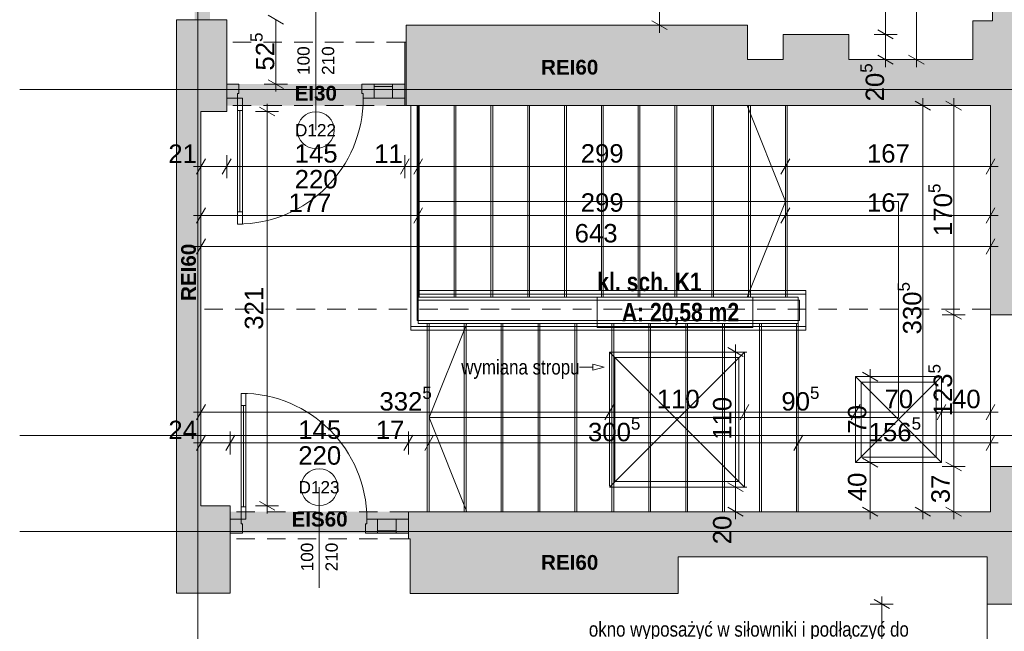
# Paper-space layout 'A-39 RZUT - PIĘTRO 9' of a CAD drawing. Header units: millimetres. Extents: x 0 to 1767, y 0 to 586.
# Tile 15 of 20: x 550 to 710, y 171 to 270. Entities that reach past the tile are written whole.
import ezdxf
from ezdxf.xclip import XClip

# ---------------------------------------------------------------- set-up
doc = ezdxf.new("R2010")
doc.units = ezdxf.units.MM
doc.header["$MEASUREMENT"] = 0
doc.header["$XCLIPFRAME"] = 0
for name, pattern in [('ACAD_ISO03W100', [300, 120, -180]), ('DASHDOTX2', [1000, 500, -250, 0, -250]), ('GESTRICHELT2', [93.75, 62.5, -31.25]), ('Przer. długie kreski', [2.5, 1.5, -1])]:
    doc.linetypes.add(name, pattern=pattern)
for name, color, linetype, lineweight, true_color in [('A__balustrada_Nr_pióra__161', 7, 'Continuous', 5, 0x949494), ('A_konstrukcja stalowa_Nr_pióra__8', 7, 'Continuous', 13, 0x4c4c4c), ('A_opis_Nr_pióra__255', 7, 'Continuous', 15, 0x242424), ('A_opis_Nr_pióra__8', 7, 'Continuous', 13, 0x4c4c4c), ('A_osie_Nr_pióra__16', 7, 'Continuous', 5, 0x0f0f0f), ('A_pochwyt_Nr_pióra__161', 7, 'Continuous', 5, 0x949494), ('A_ppoż proj_Nr_pióra__8', 7, 'Continuous', 13, 0x4c4c4c), ('A_sanitarne_Nr_pióra__6', 7, 'Continuous', 13, 0xa9a9a9), ('A_schody_Nr_pióra__10', 7, 'Continuous', 13, 0x4b4b4b), ('A_schody_Nr_pióra__4', 7, 'Continuous', 18, 0x4b4b4b), ('A_ściany_Nr_pióra__19', 7, 'Continuous', 5, 0x191919)]:
    doc.layers.add(name, color=color, linetype=linetype, lineweight=lineweight, true_color=true_color)
for name, color, linetype, lineweight in [('A_linie przekroju_Nr_pióra__1', 7, 'Continuous', 20), ('A_strefy_Nr_pióra__1', 7, 'Continuous', 20), ('A_wymiary_Nr_pióra__1', 7, 'Continuous', 20), ('A_wymiary_Nr_pióra__2', 8, 'Continuous', 13), ('A_ściany_Nr_pióra__1', 7, 'Continuous', 20), ('Drzwi Archicad_Nr_pióra__3', 252, 'Continuous', 13), ('Znaczniki drzwi Archicada_Nr_pióra__3', 252, 'Continuous', 13)]:
    doc.layers.add(name, color=color, linetype=linetype, lineweight=lineweight)
for name, color, linetype in [('A_podrys', 7, 'Continuous'), ('A_ppoż proj', 7, 'Continuous'), ('A_ściany', 7, 'Continuous')]:
    doc.layers.add(name, color=color, linetype=linetype)
doc.styles.add('STYL_AUTOMATYCZNY_1', font='arial.ttf')
doc.styles.add('STYL_AUTOMATYCZNY_2', font='ARIALN.TTF')
doc.styles.add('STYL_AUTOMATYCZNY_3', font='arial.ttf')
doc.styles.add('STYL_AUTOMATYCZNY_4', font='arial.ttf')
doc.styles.add('STYL_AUTOMATYCZNY_5', font='arial.ttf')
doc.styles.add('STYL_AUTOMATYCZNY_6', font='ARIALN.TTF')

# ---------------------------------------------------------------- blocks, each defined once
blk = doc.blocks.new('Rysunek_2_2', base_point=(-3499.63, -631.4))
at = {"layer": 'A_ppoż proj', "linetype": 'Continuous', "lineweight": 0, "true_color": 0x121212}
for points in [[(580.96, 309.33), (578.46, 309.33), (578.46, 270.13), (580.96, 270.13)], [(583.68, 256.13), (612.68, 256.13), (612.68, 259.63), (583.68, 259.63)], [(584.26, 189.99), (584.26, 186.49), (613.26, 186.49), (613.26, 189.99)]]:
    blk.add_hatch(color=250, dxfattribs=at).paths.add_polyline_path(points)
at = {"layer": 'A_ściany', "linetype": 'Continuous', "lineweight": 0, "true_color": 0x000000}
for points in [[(708.4, 273.39), (708.4, 269.93), (718.1, 256.13), (718.1, 273.39)], [(583.68, 270.13), (575.48, 270.13), (579.48, 255.18), (583.68, 255.18)], [(575.48, 270.13), (575.48, 176.74), (579.48, 190.94), (579.48, 255.18)], [(708.4, 269.93), (705.16, 269.93), (705.16, 256.13), (718.1, 256.13)], [(668.48, 269.23), (612.88, 269.23), (612.88, 256.13), (668.48, 256.13)], [(612.88, 266.47), (612.68, 266.47), (612.68, 256.13), (612.88, 256.13)], [(684.98, 267.73), (674.28, 267.73), (674.28, 256.13), (684.98, 256.13)], [(674.28, 263.63), (668.48, 263.63), (668.48, 256.13), (674.28, 256.13)], [(705.16, 263.63), (684.98, 263.63), (684.98, 256.13), (705.16, 256.13)], [(708.06, 222.05), (716.1, 222.05), (716.1, 256.13), (708.06, 256.13)], [(708.06, 189.99), (716.1, 189.99), (716.1, 197.35), (708.06, 197.35)], [(575.48, 176.74), (584.26, 176.74), (584.26, 190.94), (579.48, 190.94)], [(613.26, 189.99), (613.26, 185.59), (613.58, 185.59), (613.58, 189.99)], [(613.58, 176.65), (657.21, 176.65), (657.21, 189.99), (613.58, 189.99)], [(657.21, 182.65), (707.54, 182.65), (718.1, 189.99), (657.21, 189.99)], [(707.54, 174.95), (718.1, 174.95), (718.1, 189.99), (707.54, 182.65)]]:
    blk.add_hatch(color=18, dxfattribs=at).paths.add_polyline_path(points)
at = {"layer": 'A__balustrada_Nr_pióra__161', "color": 252, "linetype": 'Continuous', "lineweight": 5, "ltscale": 2, "true_color": 0x949494}
for p, q in [((613.67, 219.55), (613.67, 256.13)), ((614.67, 221.15), (614.67, 256.13)), ((614.67, 225.43), (677.96, 225.43)), ((677.96, 219.55), (677.96, 226.03)), ((614.67, 224.43), (676.96, 224.43)), ((676.96, 221.15), (676.96, 224.43)), ((613.67, 220.15), (677.96, 220.15)), ((614.67, 221.15), (676.96, 221.15))]:
    blk.add_line(p, q, dxfattribs=at)
at = {"layer": 'A_konstrukcja stalowa_Nr_pióra__8', "color": 251, "linetype": 'Przer. długie kreski', "lineweight": 13, "ltscale": 2, "true_color": 0x4c4c4c}
blk.add_line((708.06, 222.99), (579.48, 222.99), dxfattribs=at)
at = {"layer": 'A_linie przekroju_Nr_pióra__1', "color": 7, "linetype": 'ACAD_ISO03W100', "lineweight": 20, "ltscale": 2}
blk.add_line((549.97, 202.41), (723.19, 202.41), dxfattribs=at)
at = {"layer": 'A_opis_Nr_pióra__255', "color": 250, "linetype": 'Continuous', "lineweight": 15, "ltscale": 2, "true_color": 0x242424}
for p, q in [((643.28, 213.52), (641.13, 213.52)), ((643.28, 213.02), (643.28, 214.02)), ((645.15, 213.52), (643.28, 214.02)), ((645.15, 213.52), (643.28, 213.02))]:
    blk.add_line(p, q, dxfattribs=at)
at = {"layer": 'A_osie_Nr_pióra__16', "color": 250, "linetype": 'DASHDOTX2', "lineweight": 5, "ltscale": 2, "true_color": 0x0f0f0f}
for p, q in [((578.96, 425.66), (578.96, 126.75)), ((727.6, 258.75), (549.97, 258.75)), ((727.6, 186.75), (549.97, 186.75))]:
    blk.add_line(p, q, dxfattribs=at)
at = {"layer": 'A_pochwyt_Nr_pióra__161', "color": 252, "linetype": 'Continuous', "lineweight": 5, "ltscale": 2, "true_color": 0x949494}
for p, q in [((614.67, 226.03), (677.96, 226.03)), ((613.67, 219.55), (677.96, 219.55))]:
    blk.add_line(p, q, dxfattribs=at)
at = {"layer": 'A_sanitarne_Nr_pióra__6', "color": 253, "linetype": 'Continuous', "lineweight": 13, "ltscale": 2, "true_color": 0xa9a9a9}
for p, q in [((646, 215.99), (667.8, 215.99)), ((646, 194.19), (646, 215.99)), ((668, 215.99), (646, 193.99)), ((646, 215.99), (668, 193.99)), ((646.9, 215.09), (646.9, 194.89)), ((646.9, 215.09), (667.1, 215.09)), ((667.1, 215.09), (667.1, 194.89)), ((668, 215.99), (668, 193.99)), ((686.09, 211.99), (686.09, 197.99)), ((700.09, 211.99), (686.09, 211.99)), ((700.09, 197.99), (686.09, 211.99)), ((686.09, 197.99), (700.09, 211.99)), ((700.09, 197.99), (700.09, 211.99)), ((686.99, 198.89), (686.99, 211.09)), ((686.99, 211.09), (699.19, 211.09)), ((699.19, 211.09), (699.19, 198.89)), ((699.19, 198.89), (686.99, 198.89)), ((686.09, 197.99), (700.09, 197.99)), ((646.9, 194.89), (667.1, 194.89)), ((668, 193.99), (646, 193.99))]:
    blk.add_line(p, q, dxfattribs=at)
at = {"layer": 'A_schody_Nr_pióra__10', "color": 251, "linetype": 'GESTRICHELT2', "lineweight": 13, "ltscale": 2, "true_color": 0x4b4b4b}
for p, q in [((615.02, 224.93), (615.02, 256.13)), ((621.01, 224.93), (621.01, 256.13)), ((627.01, 224.93), (627.01, 256.13)), ((633, 224.93), (633, 256.13)), ((639, 224.93), (639, 256.13)), ((644.99, 224.93), (644.99, 256.13)), ((650.98, 224.93), (650.98, 256.13)), ((656.98, 224.93), (656.98, 256.13)), ((662.97, 224.93), (662.97, 256.13)), ((668.97, 224.93), (668.97, 256.13)), ((674.96, 224.93), (674.96, 256.13)), ((616.34, 220.65), (616.34, 189.99)), ((622.35, 220.65), (622.35, 189.99)), ((628.36, 220.65), (628.36, 189.99)), ((634.38, 220.65), (634.38, 189.99)), ((640.39, 220.65), (640.39, 189.99)), ((646.4, 220.65), (646.4, 189.99)), ((652.41, 220.65), (652.41, 189.99)), ((658.42, 220.65), (658.42, 189.99)), ((664.44, 220.65), (664.44, 189.99)), ((670.45, 220.65), (670.45, 189.99)), ((676.46, 220.65), (676.46, 189.99))]:
    blk.add_line(p, q, dxfattribs=at)
at = {"layer": 'A_schody_Nr_pióra__4', "color": 251, "linetype": 'Continuous', "lineweight": 18, "ltscale": 2, "true_color": 0x4b4b4b}
for p, q in [((614.87, 256.13), (614.87, 225.93)), ((620.71, 224.93), (620.71, 256.13)), ((626.71, 224.93), (626.71, 256.13)), ((632.7, 224.93), (632.7, 256.13)), ((638.7, 224.93), (638.7, 256.13)), ((644.69, 224.93), (644.69, 256.13)), ((650.68, 224.93), (650.68, 256.13)), ((656.68, 224.93), (656.68, 256.13)), ((662.67, 224.93), (662.67, 256.13)), ((668.42, 256.13), (674.66, 240.53)), ((668.67, 224.93), (668.67, 256.13)), ((674.66, 224.93), (674.66, 256.13)), ((693.09, 240.53), (614.87, 240.53)), ((668.42, 224.93), (674.66, 240.53)), ((693.09, 205.32), (693.09, 240.53)), ((614.87, 225.93), (614.87, 220.65)), ((614.87, 224.93), (676.76, 224.93)), ((676.76, 224.93), (676.76, 189.99)), ((676.76, 220.65), (614.87, 220.65)), ((616.64, 220.65), (616.64, 189.99)), ((622.77, 220.65), (616.64, 205.32)), ((622.65, 220.65), (622.65, 189.99)), ((628.66, 220.65), (628.66, 189.99)), ((634.68, 220.65), (634.68, 189.99)), ((640.69, 220.65), (640.69, 189.99)), ((646.7, 220.65), (646.7, 189.99)), ((652.71, 220.65), (652.71, 189.99)), ((658.72, 220.65), (658.72, 189.99)), ((664.74, 220.65), (664.74, 189.99)), ((670.75, 220.65), (670.75, 189.99)), ((616.64, 205.32), (693.09, 205.32)), ((622.77, 189.99), (616.64, 205.32))]:
    blk.add_line(p, q, dxfattribs=at)
at = {"layer": 'A_strefy_Nr_pióra__1', "color": 7, "linetype": 'Continuous', "lineweight": 20, "ltscale": 2}
for p, q in [((644.03, 224.93), (644.03, 219.99)), ((644.03, 224.93), (669.33, 224.93)), ((669.33, 224.93), (669.33, 219.99)), ((644.03, 219.99), (669.33, 219.99))]:
    blk.add_line(p, q, dxfattribs=at)
at = {"layer": 'A_wymiary_Nr_pióra__1', "color": 7, "linetype": 'Continuous', "lineweight": 20, "ltscale": 2}
for p, q in [((590.43, 270.85), (592.93, 269.41)), ((652.9, 269.95), (655.4, 268.51)), ((689.73, 268.45), (692.23, 267.01)), ((689.73, 264.35), (692.23, 262.91)), ((694.73, 264.35), (697.23, 262.91)), ((590.43, 260.35), (592.93, 258.91)), ((698.31, 255.41), (695.81, 256.85)), ((703.31, 255.41), (700.81, 256.85)), ((591.51, 254.46), (589.01, 255.9)), ((580.2, 247.46), (578.76, 244.96)), ((584.4, 247.46), (582.96, 244.96)), ((613.4, 247.46), (611.96, 244.96)), ((615.59, 247.46), (614.15, 244.96)), ((675.38, 247.46), (673.94, 244.96)), ((707.34, 244.96), (708.78, 247.46)), ((580.2, 239.46), (578.76, 236.96)), ((615.59, 239.46), (614.15, 236.96)), ((675.38, 239.46), (673.94, 236.96)), ((707.34, 236.96), (708.78, 239.46)), ((580.2, 234.46), (578.76, 231.96)), ((707.34, 231.96), (708.78, 234.46)), ((700.81, 222.77), (703.31, 221.33)), ((667.76, 215.27), (665.26, 216.71)), ((689.73, 211.27), (687.23, 212.71)), ((580.2, 207.46), (578.76, 204.96)), ((646.72, 207.46), (645.28, 204.96)), ((668.72, 207.46), (667.28, 204.96)), ((686.81, 207.46), (685.37, 204.96)), ((700.81, 207.46), (699.37, 204.96)), ((707.34, 204.96), (708.78, 207.46)), ((580.2, 202.46), (578.76, 199.96)), ((584.98, 202.46), (583.54, 199.96)), ((613.98, 202.46), (612.54, 199.96)), ((617.36, 202.46), (615.92, 199.96)), ((677.48, 202.46), (676.04, 199.96)), ((707.34, 199.96), (708.78, 202.46)), ((687.23, 198.71), (689.73, 197.27)), ((700.81, 198.07), (703.31, 196.63)), ((665.26, 194.71), (667.76, 193.27)), ((589.01, 191.66), (591.51, 190.22)), ((665.26, 190.71), (667.76, 189.27)), ((687.23, 190.71), (689.73, 189.27)), ((695.81, 190.71), (698.31, 189.27)), ((700.81, 190.71), (703.31, 189.27)), ((691.61, 174.23), (689.11, 175.67))]:
    blk.add_line(p, q, dxfattribs=at)
at = {"layer": 'A_wymiary_Nr_pióra__2', "color": 8, "linetype": 'Continuous', "lineweight": 13, "ltscale": 2}
for p, q in [((654.15, 269.23), (654.15, 309.33)), ((690.98, 267.73), (690.98, 309.33)), ((695.98, 263.63), (695.98, 309.33)), ((591.68, 259.63), (591.68, 270.13)), ((656.03, 269.23), (652.28, 269.23)), ((654.15, 268.01), (654.15, 269.23)), ((692.86, 267.73), (689.11, 267.73)), ((690.98, 263.63), (690.98, 267.73)), ((692.86, 263.63), (689.11, 263.63)), ((690.98, 262.41), (690.98, 263.63)), ((697.85, 263.63), (694.11, 263.63)), ((695.98, 262.41), (695.98, 263.63)), ((593.56, 259.63), (589.8, 259.63)), ((591.68, 258.41), (591.68, 259.63)), ((697.06, 256.13), (697.06, 257.35)), ((702.06, 256.13), (702.06, 257.35)), ((592.13, 255.18), (588.39, 255.18)), ((590.26, 255.18), (590.26, 256.4)), ((590.26, 190.94), (590.26, 255.18)), ((698.93, 256.13), (695.19, 256.13)), ((697.06, 189.99), (697.06, 256.13)), ((703.94, 256.13), (700.18, 256.13)), ((702.06, 222.05), (702.06, 256.13)), ((579.48, 244.33), (579.48, 248.08)), ((583.68, 244.33), (583.68, 248.08)), ((612.68, 244.33), (612.68, 248.08)), ((614.87, 244.33), (614.87, 248.08)), ((674.66, 244.33), (674.66, 248.08)), ((708.06, 244.33), (708.06, 248.08)), ((578.26, 246.21), (579.48, 246.21)), ((579.48, 246.21), (583.68, 246.21)), ((583.68, 246.21), (612.68, 246.21)), ((612.68, 246.21), (614.87, 246.21)), ((614.87, 246.21), (674.66, 246.21)), ((674.66, 246.21), (708.06, 246.21)), ((708.06, 246.21), (709.28, 246.21)), ((579.48, 236.33), (579.48, 240.08)), ((614.87, 236.33), (614.87, 240.08)), ((674.66, 236.33), (674.66, 240.08)), ((708.06, 236.33), (708.06, 240.08)), ((578.26, 238.21), (579.48, 238.21)), ((579.48, 238.21), (614.87, 238.21)), ((614.87, 238.21), (674.66, 238.21)), ((674.66, 238.21), (708.06, 238.21)), ((708.06, 238.21), (709.28, 238.21)), ((579.48, 231.33), (579.48, 235.08)), ((708.06, 231.33), (708.06, 235.08)), ((578.26, 233.21), (579.48, 233.21)), ((579.48, 233.21), (708.06, 233.21)), ((708.06, 233.21), (709.28, 233.21)), ((703.94, 222.05), (700.18, 222.05)), ((702.06, 197.35), (702.06, 222.05)), ((666.51, 215.99), (666.51, 217.21)), ((668.39, 215.99), (664.64, 215.99)), ((666.51, 193.99), (666.51, 215.99)), ((690.36, 211.99), (686.61, 211.99)), ((688.48, 211.99), (688.48, 213.21)), ((688.48, 197.99), (688.48, 211.99)), ((579.48, 204.33), (579.48, 208.08)), ((646, 204.33), (646, 208.08)), ((668, 204.33), (668, 208.08)), ((686.09, 204.33), (686.09, 208.08)), ((700.09, 204.33), (700.09, 208.08)), ((708.06, 204.33), (708.06, 208.08)), ((578.26, 206.21), (579.48, 206.21)), ((579.48, 206.21), (646, 206.21)), ((646, 206.21), (668, 206.21)), ((668, 206.21), (686.09, 206.21)), ((686.09, 206.21), (700.09, 206.21)), ((700.09, 206.21), (708.06, 206.21)), ((708.06, 206.21), (709.28, 206.21)), ((579.48, 199.33), (579.48, 203.08)), ((584.26, 199.33), (584.26, 203.08)), ((613.26, 199.33), (613.26, 203.08)), ((616.64, 199.33), (616.64, 203.08)), ((676.76, 199.33), (676.76, 203.08)), ((708.06, 199.33), (708.06, 203.08)), ((578.26, 201.21), (579.48, 201.21)), ((579.48, 201.21), (584.26, 201.21)), ((584.26, 201.21), (613.26, 201.21)), ((613.26, 201.21), (616.64, 201.21)), ((616.64, 201.21), (676.76, 201.21)), ((676.76, 201.21), (708.06, 201.21)), ((708.06, 201.21), (709.28, 201.21)), ((690.36, 197.99), (686.61, 197.99)), ((688.48, 189.99), (688.48, 197.99)), ((703.94, 197.35), (700.18, 197.35)), ((702.06, 189.99), (702.06, 197.35)), ((668.39, 193.99), (664.64, 193.99)), ((666.51, 189.99), (666.51, 193.99)), ((592.13, 190.94), (588.39, 190.94)), ((590.26, 189.72), (590.26, 190.94)), ((668.39, 189.99), (664.64, 189.99)), ((666.51, 188.77), (666.51, 189.99)), ((690.36, 189.99), (686.61, 189.99)), ((688.48, 188.77), (688.48, 189.99)), ((698.93, 189.99), (695.19, 189.99)), ((697.06, 188.77), (697.06, 189.99)), ((703.94, 189.99), (700.18, 189.99)), ((702.06, 188.77), (702.06, 189.99)), ((692.23, 174.95), (688.48, 174.95)), ((690.36, 174.95), (690.36, 176.17)), ((690.36, 139.75), (690.36, 174.95))]:
    blk.add_line(p, q, dxfattribs=at)
at = {"layer": 'A_ściany_Nr_pióra__1', "color": 7, "linetype": 'Continuous', "lineweight": 20, "ltscale": 2}
for p, q in [((583.68, 259.63), (583.68, 266.47)), ((612.68, 259.63), (612.68, 266.47)), ((583.68, 257.33), (583.68, 259.63)), ((612.68, 257.33), (612.68, 259.63)), ((583.68, 256.13), (583.68, 257.33)), ((612.68, 256.13), (612.68, 257.33)), ((716.1, 222.05), (708.06, 222.05)), ((716.1, 197.35), (708.06, 197.35)), ((584.26, 189.99), (584.26, 188.79)), ((613.26, 189.99), (613.26, 188.79)), ((584.26, 188.79), (584.26, 186.49)), ((613.26, 188.79), (613.26, 186.49)), ((584.26, 186.49), (584.26, 185.59)), ((613.26, 186.49), (613.26, 185.59)), ((718.1, 174.95), (707.54, 174.95))]:
    blk.add_line(p, q, dxfattribs=at)
at = {"layer": 'A_ściany_Nr_pióra__1', "color": 7, "linetype": 'Continuous', "lineweight": 20, "ltscale": 2, "flags": 128}
for points in [[(708.4, 273.39), (708.4, 269.93)], [(583.68, 270.13), (575.48, 270.13)], [(575.48, 270.13), (575.48, 176.74)], [(583.68, 255.18), (583.68, 270.13)], [(708.4, 269.93), (705.16, 269.93)], [(705.16, 269.93), (705.16, 263.63)], [(668.48, 269.23), (612.88, 269.23)], [(612.88, 269.23), (612.88, 256.13)], [(668.48, 263.63), (668.48, 269.23)], [(612.88, 266.47), (612.68, 266.47)], [(612.88, 256.13), (612.88, 266.47)], [(684.98, 267.73), (674.28, 267.73)], [(674.28, 267.73), (674.28, 263.63)], [(684.98, 263.63), (684.98, 267.73)], [(674.28, 263.63), (668.48, 263.63)], [(705.16, 263.63), (684.98, 263.63)], [(579.48, 255.18), (583.68, 255.18)], [(579.48, 190.94), (579.48, 255.18)], [(612.68, 256.13), (612.88, 256.13)], [(612.88, 256.13), (668.48, 256.13)], [(668.48, 256.13), (674.28, 256.13)], [(674.28, 256.13), (684.98, 256.13)], [(684.98, 256.13), (705.16, 256.13)], [(705.16, 256.13), (708.06, 256.13)], [(708.06, 256.13), (708.06, 222.05)], [(708.06, 256.13), (708.06, 189.99)], [(708.06, 197.35), (708.06, 189.99)], [(584.26, 190.94), (579.48, 190.94)], [(584.26, 176.74), (584.26, 190.94)], [(613.58, 189.99), (613.26, 189.99)], [(657.21, 189.99), (613.58, 189.99)], [(708.06, 189.99), (657.21, 189.99)], [(613.26, 185.59), (613.58, 185.59)], [(613.58, 185.59), (613.58, 176.65)], [(657.21, 176.65), (657.21, 182.65)], [(657.21, 182.65), (707.54, 182.65)], [(707.54, 182.65), (707.54, 174.95)], [(575.48, 176.74), (584.26, 176.74)], [(613.58, 176.65), (657.21, 176.65)]]:
    blk.add_lwpolyline(points, dxfattribs=at)
at = {"layer": 'A_ściany_Nr_pióra__19', "color": 250, "linetype": 'Continuous', "lineweight": 5, "ltscale": 2, "true_color": 0x191919}
blk.add_line((707.54, 174.95), (707.54, 139.75), dxfattribs=at)
at = {"layer": 'Drzwi Archicad_Nr_pióra__3', "color": 252, "linetype": 'Przer. długie kreski', "lineweight": 13, "ltscale": 2}
for p, q in [((612.68, 266.47), (583.68, 266.47)), ((612.68, 256.13), (583.68, 256.13)), ((613.26, 189.99), (584.26, 189.99)), ((613.26, 185.59), (584.26, 185.59))]:
    blk.add_line(p, q, dxfattribs=at)
at = {"layer": 'Drzwi Archicad_Nr_pióra__3', "color": 252, "linetype": 'Continuous', "lineweight": 13, "ltscale": 2}
for p, q in [((583.68, 259.63), (583.68, 266.47)), ((612.68, 259.63), (612.68, 266.47)), ((583.68, 259.63), (583.68, 257.33)), ((585.68, 259.63), (583.68, 259.63)), ((583.68, 257.33), (583.68, 259.63)), ((583.68, 257.33), (583.68, 259.63)), ((585.68, 258.13), (585.68, 259.63)), ((605.68, 259.63), (605.68, 258.13)), ((607.68, 259.63), (605.68, 259.63)), ((607.68, 257.33), (607.68, 259.63)), ((607.68, 259.63), (610.68, 259.63)), ((607.68, 257.33), (607.68, 259.63)), ((610.68, 259.27), (607.68, 259.27)), ((612.68, 259.63), (610.68, 259.63)), ((610.68, 259.63), (610.68, 257.33)), ((610.68, 259.63), (610.68, 257.33)), ((612.68, 257.33), (612.68, 259.63)), ((612.68, 257.33), (612.68, 259.63)), ((612.68, 257.33), (612.68, 259.63)), ((583.68, 257.33), (585.44, 257.33)), ((583.68, 256.13), (583.68, 257.33)), ((585.44, 257.33), (585.44, 258.13)), ((585.44, 258.13), (585.68, 258.13)), ((585.44, 255.33), (585.44, 257.33)), ((585.44, 257.33), (586.24, 257.33)), ((586.24, 257.33), (586.24, 255.33)), ((605.68, 258.13), (605.92, 258.13)), ((605.92, 258.13), (605.92, 257.33)), ((605.92, 257.33), (607.68, 257.33)), ((610.68, 257.33), (607.68, 257.33)), ((607.68, 257.33), (610.68, 257.33)), ((610.68, 257.33), (612.68, 257.33)), ((612.68, 256.13), (612.68, 257.33)), ((586.24, 255.33), (585.44, 255.33)), ((585.84, 238.85), (585.84, 255.33)), ((585.44, 236.85), (585.44, 238.85)), ((585.44, 238.85), (586.24, 238.85)), ((586.24, 238.85), (586.24, 236.85)), ((586.24, 236.85), (585.44, 236.85)), ((586.02, 209.27), (586.02, 207.27)), ((586.82, 209.27), (586.02, 209.27)), ((586.82, 207.27), (586.82, 209.27)), ((586.02, 207.27), (586.82, 207.27)), ((586.42, 207.27), (586.42, 190.79)), ((584.26, 189.99), (584.26, 188.79)), ((586.82, 190.79), (586.02, 190.79)), ((586.02, 190.79), (586.02, 188.79)), ((586.82, 188.79), (586.82, 190.79)), ((613.26, 189.99), (613.26, 188.79)), ((584.26, 186.49), (584.26, 188.79)), ((584.26, 188.79), (586.02, 188.79)), ((584.26, 188.79), (584.26, 186.49)), ((584.26, 188.79), (584.26, 186.49)), ((586.02, 188.79), (586.02, 187.99)), ((586.02, 188.79), (586.82, 188.79)), ((586.02, 187.99), (586.26, 187.99)), ((586.26, 187.99), (586.26, 186.49)), ((606.26, 186.49), (606.26, 187.99)), ((606.26, 187.99), (606.5, 187.99)), ((606.5, 187.99), (606.5, 188.79)), ((606.5, 188.79), (608.26, 188.79)), ((608.26, 188.79), (608.26, 186.49)), ((611.26, 188.79), (608.26, 188.79)), ((608.26, 188.79), (608.26, 186.49)), ((608.26, 188.79), (611.26, 188.79)), ((611.26, 186.49), (611.26, 188.79)), ((611.26, 188.79), (613.26, 188.79)), ((611.26, 186.49), (611.26, 188.79)), ((613.26, 188.79), (613.26, 186.49)), ((613.26, 188.79), (613.26, 186.49)), ((613.26, 188.79), (613.26, 186.49)), ((586.26, 186.49), (584.26, 186.49)), ((584.26, 186.49), (584.26, 185.59)), ((608.26, 186.49), (606.26, 186.49)), ((611.26, 186.85), (608.26, 186.85)), ((608.26, 186.49), (611.26, 186.49)), ((613.26, 186.49), (611.26, 186.49)), ((613.26, 186.49), (613.26, 185.59))]:
    blk.add_line(p, q, dxfattribs=at)
at = {"layer": 'Drzwi Archicad_Nr_pióra__3', "color": 252, "linetype": 'Continuous', "lineweight": 13, "ltscale": 2, "flags": 128}
for points in [[(585.44, 238.85), (585.44, 255.33), (585.84, 255.33), (585.84, 238.85)], [(585.84, 238.85), (585.84, 255.33), (586.24, 255.33), (586.24, 238.85)], [(586.02, 207.27), (586.02, 190.79), (586.42, 190.79), (586.42, 207.27)], [(586.42, 207.27), (586.42, 190.79), (586.82, 190.79), (586.82, 207.27)]]:
    blk.add_lwpolyline(points, close=True, dxfattribs=at)
at = {"layer": 'Drzwi Archicad_Nr_pióra__3', "color": 252, "linetype": 'Continuous', "lineweight": 13, "ltscale": 2}
for centre, start, end in [((585.44, 257.33), 270, 0), ((586.02, 188.79), 0, 90)]:
    blk.add_arc(centre, 20.48, start, end, dxfattribs=at)
at = {"layer": 'Znaczniki drzwi Archicada_Nr_pióra__3', "color": 252, "linetype": 'Continuous', "lineweight": 13, "ltscale": 2}
for p, q in [((598.18, 252.13), (598.18, 274.47)), ((598.76, 193.99), (598.76, 177.59))]:
    blk.add_line(p, q, dxfattribs=at)
at = {"layer": 'Znaczniki drzwi Archicada_Nr_pióra__3', "color": 252, "linetype": 'Continuous', "lineweight": 13, "ltscale": 2, "flags": 128}
for points in [[(595.18, 252.13, 1), (601.18, 252.13, 1)], [(601.76, 193.99, 1), (595.76, 193.99, 1)]]:
    blk.add_lwpolyline(points, format="xyb", close=True, dxfattribs=at)
at = {"layer": 'A_opis_Nr_pióra__8', "color": 251, "linetype": 'Continuous', "lineweight": 13, "true_color": 0x4c4c4c, "insert": (641.13, 213.18), "char_height": 2.4, "attachment_point": 6, "style": 'STYL_AUTOMATYCZNY_2'}
blk.add_mtext('\\A1;{\\pqr;\\fArial Narrow|b0|i0|c238|p0;\\W1.000000;wymiana stropu}', dxfattribs=at)
at = {"layer": 'A_opis_Nr_pióra__8', "color": 251, "linetype": 'Continuous', "lineweight": 13, "true_color": 0x4c4c4c, "insert": (694.76, 166.53), "char_height": 2.4, "width": 53.5558, "attachment_point": 6, "line_spacing_factor": 0.987153, "style": 'STYL_AUTOMATYCZNY_2'}
blk.add_mtext('\\A1;{\\pqr;\\fArial Narrow|b0|i0|c238|p0;\\W1.000000;okno wyposażyć w siłowniki i podłączyć do SSP; służy jako upust dymu w trakcie pożaru}', dxfattribs=at)
at = {"layer": 'A_ppoż proj_Nr_pióra__8', "color": 251, "linetype": 'Continuous', "lineweight": 13, "true_color": 0x4c4c4c, "char_height": 2.4, "attachment_point": 5, "style": 'STYL_AUTOMATYCZNY_3'}
for s, insert in [('\\A1;{\\pqc;\\fArial|b1|i0|c238|p0;\\W1.000000;REI60}', (639.53, 262.37)), ('\\A1;{\\pqc;\\fArial|b1|i0|c238|p0;\\W1.000000;EI30}', (598.18, 258.13)), ('\\A1;{\\pqc;\\fArial|b1|i0|c238|p0;\\W1.000000;EIS60}', (598.8, 188.75)), ('\\A1;{\\pqc;\\fArial|b1|i0|c238|p0;\\W1.000000;REI60}', (639.53, 181.72))]:
    blk.add_mtext(s, dxfattribs=dict(at, insert=insert))
at = {"layer": 'A_ppoż proj_Nr_pióra__8', "color": 251, "linetype": 'Continuous', "lineweight": 13, "true_color": 0x4c4c4c, "insert": (577.48, 228.98), "char_height": 2.4, "attachment_point": 5, "rotation": 90, "style": 'STYL_AUTOMATYCZNY_3'}
blk.add_mtext('\\A1;{\\pqc;\\fArial|b1|i0|c238|p0;\\W1.000000;REI60}', dxfattribs=at)
at = {"layer": 'A_strefy_Nr_pióra__1', "color": 7, "linetype": 'Continuous', "lineweight": 20, "char_height": 3, "attachment_point": 1, "style": 'STYL_AUTOMATYCZNY_6'}
for s, insert in [('\\A1;{\\pql;\\fArial Narrow|b1|i0|c238|p0;\\W1.000000;kl. sch. K1}', (644.03, 228.94)), ('\\A1;{\\pql;\\fArial Narrow|b1|i0|c238|p0;\\W1.000000;A: 20,58 m2}', (648.03, 224))]:
    blk.add_mtext(s, dxfattribs=dict(at, insert=insert))
at = {"layer": 'A_wymiary_Nr_pióra__1', "color": 7, "linetype": 'Continuous', "lineweight": 20, "char_height": 3, "attachment_point": 7, "rotation": 90, "style": 'STYL_AUTOMATYCZNY_1'}
for s, insert in [('\\A1;{\\pql;\\fArial|b0|i0|c238|p0;\\W1.000000;52\\fArial|b0|i0|c238|p0;\\W1.000000;\\A1{\\H.66x;\\S5^  ;}}', (592.3, 261.84)), ('\\A1;{\\pql;\\fArial|b0|i0|c238|p0;\\W1.000000;20\\fArial|b0|i0|c238|p0;\\W1.000000;\\A1{\\H.66x;\\S5^  ;}}', (691.6, 256.82)), ('\\A1;{\\pql;\\fArial|b0|i0|c238|p0;\\W1.000000;170\\fArial|b0|i0|c238|p0;\\W1.000000;\\A1{\\H.66x;\\S5^  ;}}', (702.68, 234.9)), ('\\A1;{\\pql;\\fArial|b0|i0|c238|p0;\\W1.000000;330\\fArial|b0|i0|c238|p0;\\W1.000000;\\A1{\\H.66x;\\S5^  ;}}', (697.68, 218.87)), ('\\A1;{\\pql;\\fArial|b0|i0|c238|p0;\\W1.000000;123\\fArial|b0|i0|c238|p0;\\W1.000000;\\A1{\\H.66x;\\S5^  ;}}', (702.68, 205.51))]:
    blk.add_mtext(s, dxfattribs=dict(at, insert=insert))
at = {"layer": 'A_wymiary_Nr_pióra__1', "color": 7, "linetype": 'Continuous', "lineweight": 20, "char_height": 3, "attachment_point": 7, "style": 'STYL_AUTOMATYCZNY_5'}
for s, insert, width in [('\\A1;{\\pql;\\fArial|b0|i0|c238|p0;\\W1.000000;21}', (574.18, 246.81), 4.5763), ('\\A1;{\\pql;\\fArial|b0|i0|c238|p0;\\W1.000000;145}', (594.75, 246.81), 6.8645), ('\\A1;{\\pql;\\fArial|b0|i0|c238|p0;\\W1.000000;11}', (607.69, 246.81), 4.271), ('\\A1;{\\pql;\\fArial|b0|i0|c238|p0;\\W1.000000;299}', (641.33, 246.81), 6.8645), ('\\A1;{\\pql;\\fArial|b0|i0|c238|p0;\\W1.000000;167}', (687.93, 246.81), 6.8645), ('\\A1;{\\pql;\\fArial|b0|i0|c238|p0;\\W1.000000;220}', (594.75, 242.61), 6.8645), ('\\A1;{\\pql;\\fArial|b0|i0|c238|p0;\\W1.000000;177}', (593.74, 238.81), 6.8645), ('\\A1;{\\pql;\\fArial|b0|i0|c238|p0;\\W1.000000;299}', (641.33, 238.81), 6.8645), ('\\A1;{\\pql;\\fArial|b0|i0|c238|p0;\\W1.000000;167}', (687.93, 238.81), 6.8645), ('\\A1;{\\pql;\\fArial|b0|i0|c238|p0;\\W1.000000;643}', (640.34, 233.81), 6.8645), ('\\A1;{\\pql;\\fArial|b0|i0|c238|p0;\\W1.000000;110}', (653.72, 206.81), 6.5592), ('\\A1;{\\pql;\\fArial|b0|i0|c238|p0;\\W1.000000;70}', (690.8, 206.81), 4.5763), ('\\A1;{\\pql;\\fArial|b0|i0|c238|p0;\\W1.000000;40}', (701.79, 206.81), 4.5763), ('\\A1;{\\pql;\\fArial|b0|i0|c238|p0;\\W1.000000;24}', (574.18, 201.81), 4.5763), ('\\A1;{\\pql;\\fArial|b0|i0|c238|p0;\\W1.000000;145}', (595.33, 201.81), 6.8645), ('\\A1;{\\pql;\\fArial|b0|i0|c238|p0;\\W1.000000;17}', (607.96, 201.81), 4.5763), ('\\A1;{\\pql;\\fArial|b0|i0|c238|p0;\\W1.000000;220}', (595.33, 197.61), 6.8645)]:
    blk.add_mtext(s, dxfattribs=dict(at, insert=insert, width=width))
at = {"layer": 'A_wymiary_Nr_pióra__1', "color": 7, "linetype": 'Continuous', "lineweight": 20, "char_height": 3, "attachment_point": 7, "rotation": 90, "style": 'STYL_AUTOMATYCZNY_5'}
for s, insert, width in [('\\A1;{\\pql;\\fArial|b0|i0|c238|p0;\\W1.000000;321}', (589.66, 219.63), 6.8645), ('\\A1;{\\pql;\\fArial|b0|i0|c238|p0;\\W1.000000;110}', (665.91, 201.71), 6.5592), ('\\A1;{\\pql;\\fArial|b0|i0|c238|p0;\\W1.000000;70}', (687.88, 202.7), 4.5763), ('\\A1;{\\pql;\\fArial|b0|i0|c238|p0;\\W1.000000;40}', (687.88, 191.7), 4.5763), ('\\A1;{\\pql;\\fArial|b0|i0|c238|p0;\\W1.000000;37}', (701.46, 191.38), 4.5763), ('\\A1;{\\pql;\\fArial|b0|i0|c238|p0;\\W1.000000;20}', (665.91, 184.69), 4.5763)]:
    blk.add_mtext(s, dxfattribs=dict(at, insert=insert, width=width))
at = {"layer": 'A_wymiary_Nr_pióra__1', "color": 7, "linetype": 'Continuous', "lineweight": 20, "char_height": 3, "attachment_point": 7, "style": 'STYL_AUTOMATYCZNY_1'}
for s, insert in [('\\A1;{\\pql;\\fArial|b0|i0|c238|p0;\\W1.000000;332\\fArial|b0|i0|c238|p0;\\W1.000000;\\A1{\\H.66x;\\S5^  ;}}', (608.55, 205.59)), ('\\A1;{\\pql;\\fArial|b0|i0|c238|p0;\\W1.000000;90\\fArial|b0|i0|c238|p0;\\W1.000000;\\A1{\\H.66x;\\S5^  ;}}', (674, 205.59)), ('\\A1;{\\pql;\\fArial|b0|i0|c238|p0;\\W1.000000;300\\fArial|b0|i0|c238|p0;\\W1.000000;\\A1{\\H.66x;\\S5^  ;}}', (642.51, 200.59)), ('\\A1;{\\pql;\\fArial|b0|i0|c238|p0;\\W1.000000;156\\fArial|b0|i0|c238|p0;\\W1.000000;\\A1{\\H.66x;\\S5^  ;}}', (688.22, 200.59))]:
    blk.add_mtext(s, dxfattribs=dict(at, insert=insert))
at = {"layer": 'Znaczniki drzwi Archicada_Nr_pióra__3', "color": 252, "linetype": 'Continuous', "lineweight": 13, "char_height": 2, "attachment_point": 7, "rotation": 90, "style": 'STYL_AUTOMATYCZNY_4'}
for s, insert in [('\\A1;{\\pql;\\fArial CE|b0|i0|c238|p0;\\W1.000000;100}', (597.21, 261.13)), ('\\A1;{\\pql;\\fArial CE|b0|i0|c238|p0;\\W1.000000;210}', (601.21, 261.13)), ('\\A1;{\\pql;\\fArial CE|b0|i0|c238|p0;\\W1.000000;100}', (597.79, 180.28)), ('\\A1;{\\pql;\\fArial CE|b0|i0|c238|p0;\\W1.000000;210}', (601.79, 180.28))]:
    blk.add_mtext(s, dxfattribs=dict(at, insert=insert))
at = {"layer": 'Znaczniki drzwi Archicada_Nr_pióra__3', "color": 252, "linetype": 'Continuous', "lineweight": 13, "char_height": 2, "attachment_point": 7, "style": 'STYL_AUTOMATYCZNY_4'}
for s, insert in [('\\A1;{\\pql;\\fArial CE|b0|i0|c238|p0;\\W1.000000;D122}', (594.8, 251.13)), ('\\A1;{\\pql;\\fArial CE|b0|i0|c238|p0;\\W1.000000;D123}', (595.38, 192.95))]:
    blk.add_mtext(s, dxfattribs=dict(at, insert=insert))

psp = doc.layouts.new('A-39 RZUT - PIĘTRO 9')

# ---------------------------------------------------------------- block references
at = {"layer": 'A_podrys', "color": 37, "linetype": 'Continuous', "lineweight": 5, "true_color": 0x656532}
ref = psp.add_blockref('Rysunek_2_2', (-3499.63, -631.4), dxfattribs=at)
XClip(ref).set_block_clipping_path([(549.9695795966, 126.7487186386), (780.1, 478.1668323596)])

doc.saveas('drawing.dxf')
